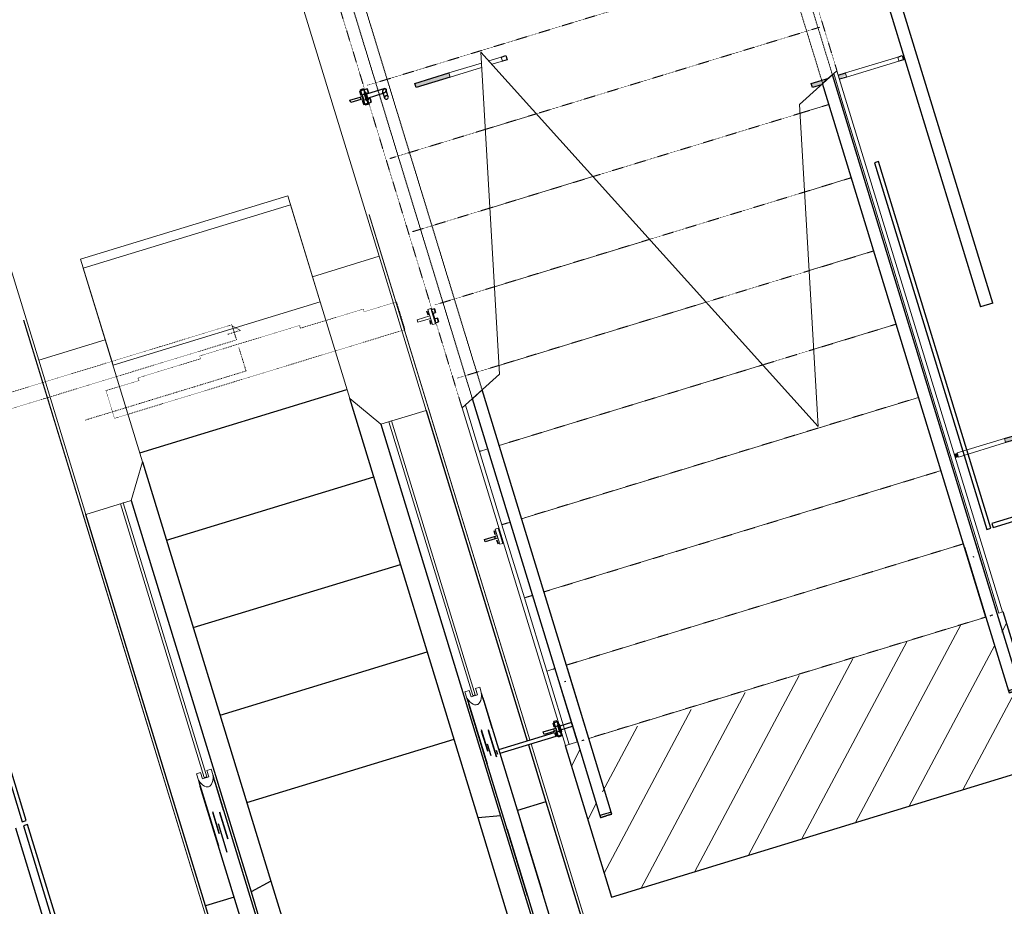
# Model space of a CAD drawing. Header units: millimetres. Extents: x 869791 to 957834, y 561000 to 598978.
# Tile 30 of 38: x 946069 to 949795, y 578786 to 582144. Entities that reach past the tile are written whole.
import ezdxf
from ezdxf.xclip import XClip

# ---------------------------------------------------------------- set-up
doc = ezdxf.new("R2010")
doc.units = ezdxf.units.MM
doc.header["$XCLIPFRAME"] = 2
for name, pattern in [('_T2 Dash', [6.35, 3.175, -3.175]), ('_T2 Overhead', [6.6, 4, -1, 0.6, -1]), ('_T2 Overhead Stair', [1.3, 0.6, -0.7]), ('Dot Signage', [2, 0, -1, 0, -1])]:
    doc.linetypes.add(name, pattern=pattern)
doc.layers.add('$AUDIT_BAD_LAYER1', color=7, linetype='Continuous')
for name, color, linetype, lineweight in [('0-1', 7, 'Continuous', 5), ('A2-1', 7, '_T2 Overhead', 5), ('A2-3', 7, 'Continuous', 9), ('A200', 7, 'Continuous', 5), ('A254', 7, 'Continuous', 5), ('A281', 7, 'Continuous', 5), ('A281-1-1', 7, '_T2 Overhead', 5), ('A281-2', 7, '_T2 Overhead Stair', 5), ('A856-1', 7, '_T2 Overhead', 5), ('A856-3', 7, '_T2 Dash', 5)]:
    doc.layers.add(name, color=color, linetype=linetype, lineweight=lineweight)
for name, color, linetype, lineweight, true_color in [('A2-5', 7, 'Continuous', 5, 0xc0c0c0), ('A2-6', 9, 'Continuous', 5, 0x808080), ('A856-2', 7, 'Dot Signage', 5, 0x232323)]:
    doc.layers.add(name, color=color, linetype=linetype, lineweight=lineweight, true_color=true_color)

# ---------------------------------------------------------------- blocks, each defined once
blk = doc.blocks.new('System Panel - A245 - PA-G01 - Glasspanel 01 klart glass_ to lags 16mm-60608896-19447-aa-tof-20-3000')
at = {"layer": '$AUDIT_BAD_LAYER1'}
for p, q in [((900.7, 0), (-551.6, 0)), ((-551.6, 0), (-551.6, -16)), ((-551.6, -16), (900.7, -16)), ((900.7, -16), (900.7, 0))]:
    blk.add_line(p, q, dxfattribs=at)
blk = doc.blocks.new('System Panel - A245 - PA-G01 - Glasspanel 01 klart glass_ to lags 16mm-64543375-19447-aa-tof-20-3000')
at = {"layer": '$AUDIT_BAD_LAYER1'}
for p, q in [((661, 0), (-892.7, 0)), ((-892.7, 0), (-892.7, -16)), ((661, -16), (661, 0)), ((-892.7, -16), (661, -16))]:
    blk.add_line(p, q, dxfattribs=at)
blk = doc.blocks.new('System Panel - A245 - PA-G01 - Glasspanel 01 klart glass_ to lags 16mm-45087297-19447-aa-tof-20-3000')
at = {"layer": '$AUDIT_BAD_LAYER1'}
for p, q in [((891.3, 0), (-891.3, 0)), ((891.3, -16), (891.3, 0)), ((-891.3, 0), (-891.3, -16)), ((-891.3, -16), (891.3, -16))]:
    blk.add_line(p, q, dxfattribs=at)
blk = doc.blocks.new('A255 - Gulv oppmerksomhetsfelt - A255 - Gulv oppmerksomhetsfelt-50642311-19447-aa-tof-20-3000')
at = {"layer": 'A2-6'}
h = blk.add_hatch(dxfattribs=at)
h.set_pattern_fill('FP_15', color=256, style=0, pattern_type=2)
h.set_pattern_definition([(45, (0, 0), (-106.066, 106.066), [])])
h.paths.add_polyline_path([(-866.7, -300), (866.7, -300), (864.5, 300), (841.3, 288.4), (830.8, 8), (800.8, 19.6), (798.6, 300), (-775.2, 288.4), (-785.7, 8), (-815.8, 19.6), (-818, 300), (-866.7, 300), (-866.7, -295)])
at = {"layer": '$AUDIT_BAD_LAYER1'}
for p, q in [((-866.7, 300), (-866.7, -300)), ((866.7, -300), (866.7, 300)), ((-866.7, -300), (866.7, -300))]:
    blk.add_line(p, q, dxfattribs=at)
at = {"layer": 'A200'}
for p, q in [((-866.7, 300), (-866.7, -300)), ((866.7, -300), (866.7, 300)), ((-866.7, -300), (866.7, -300))]:
    blk.add_line(p, q, dxfattribs=at)
blk = doc.blocks.new('Railing - A281 - Railling Extension - Start-V173-19447-aa-tof-20-3000')
at = {"layer": '$AUDIT_BAD_LAYER1'}
for p, q in [((-22.5, 300), (-22.5, 292)), ((22.5, 292), (22.5, 300)), ((-22.5, 292), (-22.5, 0)), ((-22.5, 292), (-22.5, 0)), ((22.5, 0), (22.5, 292)), ((22.5, 0), (22.5, 292)), ((0, 0), (-5, 0)), ((5, 0), (0, 0))]:
    blk.add_line(p, q, dxfattribs=at)
at = {"layer": '$AUDIT_BAD_LAYER1', "flags": 128}
for points in [[(-22.5, 300), (-21.8, 300), (-19.9, 300), (-16.8, 300), (-12.8, 300), (-8, 300), (-2.7, 300), (2.7, 300), (8, 300), (12.8, 300), (16.8, 300), (19.9, 300), (21.8, 300), (22.5, 300)], [(22.5, 300), (21.8, 300), (19.9, 300), (16.8, 300), (12.8, 300), (8, 300), (2.7, 300), (-2.7, 300), (-8, 300), (-12.8, 300), (-16.8, 300), (-19.9, 300), (-21.8, 300), (-22.5, 300)], [(-19.9, 292), (-21.8, 292), (-22.5, 292)], [(-22.5, 292), (-21.8, 292), (-19.9, 292)], [(-20.3, 292), (-21.9, 292), (-22.5, 292), (-21.9, 292), (-20.3, 292)], [(-20.3, 292), (-21.9, 292), (-22.5, 292), (-21.9, 292), (-20.3, 292), (-17.6, 292), (-14, 292), (-9.8, 292), (-5, 292), (0, 292)], [(0, 292), (5, 292), (9.8, 292), (14, 292), (17.6, 292), (20.3, 292), (21.9, 292), (22.5, 292), (21.9, 292), (20.3, 292)], [(22.5, 292), (21.8, 292), (19.9, 292)], [(19.9, 292), (21.8, 292), (22.5, 292)], [(20.3, 292), (21.9, 292), (22.5, 292), (21.9, 292), (20.3, 292)]]:
    blk.add_lwpolyline(points, dxfattribs=at)
blk = doc.blocks.new('Railing - Railing-43444585-19447-aa-tof-20-3000')
at = {"layer": 'A281-1-1'}
for p, q in [((617466.7, 581902.3), (616643, 584596.6)), ((617503.6, 581935.5), (616686, 584609.7))]:
    blk.add_line(p, q, dxfattribs=at)
at = {"rotation": 197.0000100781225}
blk.add_blockref('Railing - A281 - Railling Extension - Start-V173-19447-aa-tof-20-3000', (618105.9, 579888.6), dxfattribs=at)
blk = doc.blocks.new('B221 - Stålsverd - SV-02 - B221 - Stålsverd_SV-02 Trapp-V175-19447-aa-tof-20-3000')
at = {"layer": 'A2-5'}
h = blk.add_hatch(color=256, dxfattribs=at)
h.paths.add_polyline_path([(-8, 157), (-5.3, 115.8), (8, 111.7), (8, 157)])
h.paths.add_polyline_path([(-8, 49.8), (0.8, 22), (8, 22), (8, 49.8)])
at = {"layer": '$AUDIT_BAD_LAYER1'}
for p, q in [((-8, 157), (8, 157)), ((-8, 121.6), (-8, 157)), ((8, 157), (8, 87.3)), ((-8, 22), (-8, 49.8)), ((8, 49.8), (8, 22)), ((-8, -202.8), (-8, -185.1)), ((8, -185.1), (8, -202.8)), ((8, -202.8), (-8, -202.8))]:
    blk.add_line(p, q, dxfattribs=at)
at = {"layer": 'A2-3'}
for p, q in [((8, 22), (-8, 22)), ((-8, 22), (-8, -185.1)), ((8, -185.1), (8, 22)), ((-8, -185.1), (8, -185.1))]:
    blk.add_line(p, q, dxfattribs=at)
blk = doc.blocks.new('A633 - Rulletrapp KONE - A633 - Rulletrapp KONE - h_6000 2615_3734 __106_ 107_ 131_ 132_ 133_ 142_ 143_ 144_ 145_-V211-19447-aa-tof-20-3000')
at = {"layer": '$AUDIT_BAD_LAYER1'}
for p, q in [((-409.9, -6652.2), (409.9, -6652.2)), ((-409.9, -6687.7), (-409.9, -8348.8)), ((409.9, -8348.8), (409.9, -6687.7)), ((-673.5, -8365.9), (-673.5, -6815.7)), ((-493.5, -6815.7), (-493.5, -8365.9)), ((493.5, -6815.7), (493.5, -8365.9)), ((673.5, -6815.7), (673.5, -8124)), ((-409.9, -6998.6), (409.9, -6998.6)), ((-409.9, -7345), (409.9, -7345)), ((-409.9, -7691.4), (409.9, -7691.4)), ((-560.5, -7902.9), (-560.5, -7927.4)), ((-560.5, -7921), (-560.5, -8162.7)), ((-560.5, -8686.1), (-560.5, -7927.4)), ((-502.3, -7927.4), (-502.3, -7902.9)), ((-502.3, -8039.4), (-502.3, -7921)), ((-502.3, -7927.4), (-502.3, -8686.1)), ((502.3, -7902.9), (502.3, -7927.4)), ((502.3, -7921), (502.3, -8162.7)), ((502.3, -8686.1), (502.3, -7927.4)), ((560.5, -7927.4), (560.5, -7902.9)), ((560.5, -8039.4), (560.5, -7921)), ((560.5, -7927.4), (560.5, -8686.1)), ((-544.1, -8032), (-544.1, -8118.6)), ((-544.1, -8118.6), (-544.1, -8039.4)), ((-518.7, -8040.5), (-518.7, -8147.7)), ((-518.7, -8147.7), (-518.7, -8044.8)), ((-409.9, -8037.8), (409.9, -8037.8)), ((518.7, -8032), (518.7, -8118.6)), ((518.7, -8118.6), (518.7, -8039.4)), ((544.1, -8040.5), (544.1, -8147.7)), ((544.1, -8147.7), (544.1, -8044.8)), ((-536, -8197.1), (-536, -8083.9)), ((526, -8138.1), (526, -8092.1)), ((673.5, -8140), (673.5, -8365.9)), ((-673.5, -9859.2), (-673.5, -8365.9)), ((-560.5, -8365.9), (-673.5, -8365.9)), ((-409.9, -8348.8), (-493.5, -8365.9)), ((-493.5, -8365.9), (-493.5, -9859.2)), ((-409.9, -8348.8), (-409.9, -9859.2)), ((409.9, -9859.2), (409.9, -8348.8)), ((493.5, -8365.9), (409.9, -8348.8)), ((493.5, -8365.9), (493.5, -9859.2)), ((673.5, -8365.9), (560.5, -8365.9)), ((673.5, -8365.9), (673.5, -9859.2)), ((502.3, -8422.5), (502.3, -8686.1)), ((560.5, -8686.1), (560.5, -8422.5)), ((502.3, -8686.1), (502.3, -9859.2)), ((560.5, -9859.2), (560.5, -8686.1))]:
    blk.add_line(p, q, dxfattribs=at)
at = {"layer": 'A2-3'}
for p, q in [((-673.5, -4315.7), (-673.5, -6205.7)), ((673.5, -6205.7), (673.5, -4315.7)), ((-409.9, -5885.8), (-409.9, -6305.8)), ((409.9, -5885.8), (-409.9, -5885.8)), ((409.9, -6305.8), (409.9, -5885.8)), ((-409.9, -6205.7), (-409.9, -5920.9)), ((-409.9, -5920.9), (409.9, -5920.9)), ((409.9, -5920.9), (409.9, -6205.7)), ((-409.9, -6205.7), (-673.5, -6205.7)), ((-673.5, -6205.7), (-673.5, -6815.7)), ((-673.5, -6205.7), (-409.9, -6205.7)), ((-409.9, -6687.7), (-409.9, -6205.7)), ((673.5, -6205.7), (409.9, -6205.7)), ((409.9, -6205.7), (409.9, -6687.7)), ((409.9, -6205.7), (673.5, -6205.7)), ((673.5, -6815.7), (673.5, -6205.7)), ((-409.9, -6305.8), (409.9, -6305.8)), ((-493.5, -6815.7), (-409.9, -6687.7)), ((409.9, -6687.7), (493.5, -6815.7)), ((-673.5, -6815.7), (-493.5, -6815.7)), ((-536, -6815.7), (-536, -7899.7)), ((-526, -6815.7), (-536, -6815.7)), ((-526, -7899.7), (-526, -6815.7)), ((493.5, -6815.7), (673.5, -6815.7)), ((526, -6815.7), (526, -7899.7)), ((536, -6815.7), (526, -6815.7)), ((536, -7899.7), (536, -6815.7)), ((-544.1, -7877.5), (-560.5, -7877.5)), ((-560.5, -7877.5), (-560.5, -7902.9)), ((-544.1, -7902.9), (-544.1, -7877.5)), ((-502.3, -7877.5), (-518.7, -7877.5)), ((-518.7, -7877.5), (-518.7, -7902.9)), ((-502.3, -7902.9), (-502.3, -7877.5)), ((518.7, -7877.5), (502.3, -7877.5)), ((502.3, -7877.5), (502.3, -7902.9)), ((518.7, -7902.9), (518.7, -7877.5)), ((560.5, -7877.5), (544.1, -7877.5)), ((544.1, -7877.5), (544.1, -7902.9)), ((560.5, -7902.9), (560.5, -7877.5)), ((-518.7, -7902.9), (-544.1, -7902.9)), ((-536, -7899.7), (-526, -7899.7)), ((544.1, -7902.9), (518.7, -7902.9)), ((526, -7899.7), (536, -7899.7))]:
    blk.add_line(p, q, dxfattribs=at)
at = {"layer": 'A2-3', "flags": 128}
for points in [[(-560.5, -7902.9), (-557.6, -7912), (-553.9, -7920), (-549.7, -7926.7), (-545, -7931.9), (-539.9, -7935.5)], [(-522.9, -7935.5), (-517.8, -7931.9), (-513.1, -7926.7), (-508.9, -7920), (-505.2, -7912), (-502.3, -7902.9)], [(502.3, -7902.9), (505.2, -7912), (508.9, -7920), (513.1, -7926.7), (517.8, -7931.9), (522.9, -7935.5)], [(539.9, -7935.5), (545, -7931.9), (549.7, -7926.7), (553.9, -7920), (557.6, -7912), (560.5, -7902.9)]]:
    blk.add_lwpolyline(points, dxfattribs=at)
at = {"layer": 'A2-3'}
for points in [[(-539.9, -7935.5), (-538.1, -7936.5), (-534.4, -7937.8), (-528.3, -7937.8), (-524.7, -7936.5), (-522.9, -7935.5)], [(522.9, -7935.5), (524.7, -7936.5), (528.4, -7937.8), (534.5, -7937.8), (538.1, -7936.5), (539.9, -7935.5)]]:
    blk.add_open_spline(points, degree=3, dxfattribs=at)
blk = doc.blocks.new('Top Rail Type - Top Rail_Internal_-50707114-19447-aa-tof-20-3000')
at = {"layer": '$AUDIT_BAD_LAYER1'}
for p, q in [((618127.4, 579895.1), (618046.4, 580160.2)), ((618003.4, 580147), (618084.4, 579882)), ((618035.8, 580110), (618040.3, 580111.4))]:
    blk.add_line(p, q, dxfattribs=at)
blk = doc.blocks.new('Top Rail Type - Top Rail_Internal_-V252-19447-aa-tof-20-3000')
at = {"layer": '$AUDIT_BAD_LAYER1'}
for p, q in [((617503.6, 581935.5), (617466.7, 581902.3)), ((618084.4, 579882), (617466.7, 581902.3)), ((618127.4, 579895.1), (617503.6, 581935.5))]:
    blk.add_line(p, q, dxfattribs=at)
at = {"layer": 'A281-1-1'}
for p, q in [((617466.7, 581902.3), (616643, 584596.6)), ((617503.6, 581935.5), (616686, 584609.7))]:
    blk.add_line(p, q, dxfattribs=at)
blk = doc.blocks.new('A275 - Dynamisk Skilt Dekkeforkant-H 46__ - A275 - DS-DF-V63-19447-aa-tof-20-3000')
at = {"layer": '$AUDIT_BAD_LAYER1'}
for p, q in [((-30, -1040), (-30, 0)), ((-30, 0), (30, 0)), ((30, 0), (30, -1040)), ((30, -1040), (-30, -1040))]:
    blk.add_line(p, q, dxfattribs=at)
at = {"layer": 'A856-2'}
for p, q in [((69.4, 1806.4), (179.2, 1806.4)), ((69.4, 1677.4), (69.4, 1806.4)), ((179.2, 1806.4), (179.2, 656.4)), ((58.5, 1677.4), (69.4, 1677.4)), ((58.5, 1428.9), (58.5, 1677.4)), ((47.3, 1428.9), (58.5, 1428.9)), ((47.3, 1033.9), (47.3, 1428.9)), ((30, 1185), (-30, 1185)), ((-30, 1185), (-30, 0)), ((30, 1185), (30, 0)), ((58.5, 1033.9), (47.3, 1033.9)), ((58.5, 786.4), (58.5, 1033.9)), ((69.4, 786.4), (58.5, 786.4)), ((69.4, 656.4), (69.4, 786.4)), ((179.2, 656.4), (69.4, 656.4))]:
    blk.add_line(p, q, dxfattribs=at)
at = {"layer": 'A856-3'}
for p, q in [((0, 1210), (-25, 1185)), ((0, 1160), (0, 1210)), ((-25, 1185), (25, 1185)), ((153.1, 1185), (59.2, 1185)), ((153.1, 1185), (153.1, 548.9))]:
    blk.add_line(p, q, dxfattribs=at)
blk = doc.blocks.new('System Panel - A245 - PA-G01 - Glasspanel 01 klart glass_ to lags 16mm-54366763-19447-aa-tof-20-3000')
at = {"layer": '$AUDIT_BAD_LAYER1'}
for p, q in [((375.1, 16), (-375.1, 16)), ((-375.1, 16), (-375.1, 0)), ((-375.1, 0), (375.1, 0)), ((375.1, 0), (375.1, 16))]:
    blk.add_line(p, q, dxfattribs=at)
blk = doc.blocks.new('B221 - Stålsverd - SV-02 - B221 - Stålsverd_SV-02 Trapp-V352-19447-aa-tof-20-3000')
at = {"layer": 'A2-5'}
blk.add_hatch(color=256, dxfattribs=at).paths.add_polyline_path([(-8, 157), (-8, 22), (8, 22), (8, 157)])
at = {"layer": '$AUDIT_BAD_LAYER1'}
for p, q in [((-8, 157), (8, 157)), ((-8, 22), (-8, 157)), ((8, 157), (8, 22)), ((-8, -202.8), (-8, -185.1)), ((8, -185.1), (8, -202.8)), ((8, -202.8), (-8, -202.8))]:
    blk.add_line(p, q, dxfattribs=at)
at = {"layer": 'A2-3'}
for p, q in [((8, 22), (-8, 22)), ((-8, 22), (-8, -102.5)), ((8, -106.4), (8, 22)), ((-8, -142.6), (-8, -185.1)), ((8, -185.1), (8, -135.2)), ((-8, -185.1), (8, -185.1))]:
    blk.add_line(p, q, dxfattribs=at)
blk = doc.blocks.new('B221 - Stålsverd - SV-02 - B221 - Stålsverd_SV-02 Trapp-V353-19447-aa-tof-20-3000')
at = {"layer": 'A2-5'}
for points in [[(-8, 49.8), (-8, 37.7), (8, 37.7), (8, 49.8)], [(-8, -148.8), (-8, -200.9), (8, -200.9), (8, -148.8)]]:
    blk.add_hatch(color=256, dxfattribs=at).paths.add_polyline_path(points)
at = {"layer": '$AUDIT_BAD_LAYER1'}
for p, q in [((-8, -202.8), (-8, -148.8)), ((8, -148.8), (8, -202.8))]:
    blk.add_line(p, q, dxfattribs=at)
at = {"layer": 'A2-3'}
for p, q in [((8, 37.7), (-8, 37.7)), ((-8, 37.7), (-8, -148.8)), ((8, -148.8), (8, 37.7)), ((-8, -148.8), (8, -148.8))]:
    blk.add_line(p, q, dxfattribs=at)
blk = doc.blocks.new('A247 - Fendring - A247 Fendring - FE-S06 - Avviser_ personsikring_ 2 rør Ø_45 mm h1_900 h2_150-70399199-19447-aa-tof-20-3000')
at = {"layer": '$AUDIT_BAD_LAYER1'}
for p, q in [((4621, 24.2), (0, 24.2)), ((0, 0), (0, 24.2)), ((4621, 24.2), (4621, -24.2)), ((0, -24.2), (4621, -24.2))]:
    blk.add_line(p, q, dxfattribs=at)
blk = doc.blocks.new('A281 Gate Rekkverk 3_T-stål_Uten ledd - A281 Gate Rekkverk 3_T-stål_Uten ledd-62445079-19447-aa-tof-20-3000')
at = {"layer": '$AUDIT_BAD_LAYER1'}
for p, q in [((-1128, -432.4), (-1128, -392.4)), ((-1128, -392.4), (-1118, -392.4)), ((-1118, -392.4), (-1118, -432.4)), ((-1152.5, -442.4), (-1152.5, -454.4)), ((-1152.5, -442.4), (-1092.5, -442.4)), ((-1152.5, -442.4), (-1152.5, -454.4)), ((-1149, -437.4), (-1149, -467.4)), ((-1149, -437.4), (-1149, -467.4)), ((-1134, -437.4), (-1149, -437.4)), ((-1149, -437.4), (-1134, -437.4)), ((-1134, -437.4), (-1149, -437.4)), ((-1149, -437.4), (-1134, -437.4)), ((-1134, -467.4), (-1134, -437.4)), ((-1134, -467.4), (-1134, -437.4)), ((-1128, -442.4), (-1128, -432.4)), ((-1118, -432.4), (-1128, -432.4)), ((-1118, -442.4), (-1128, -442.4)), ((-1118, -432.4), (-1118, -442.4)), ((-1112, -437.4), (-1112, -467.4)), ((-1112, -437.4), (-1112, -467.4)), ((-1112, -437.4), (-1097, -437.4)), ((-1097, -437.4), (-1112, -437.4)), ((-1112, -437.4), (-1097, -437.4)), ((-1097, -437.4), (-1112, -437.4)), ((-1097, -467.4), (-1097, -437.4)), ((-1097, -467.4), (-1097, -437.4)), ((-1092.5, -454.4), (-1092.5, -442.4)), ((-1092.5, -454.4), (-1092.5, -442.4)), ((-1092.5, -454.4), (-1152.5, -454.4)), ((-1134, -467.4), (-1149, -467.4)), ((-1149, -467.4), (-1134, -467.4)), ((-1134, -467.4), (-1149, -467.4)), ((-1149, -467.4), (-1134, -467.4)), ((-1137.5, -452.4), (-1137.5, -458.4)), ((-1137.5, -452.4), (-1107.5, -452.4)), ((-1107.5, -452.4), (-1137.5, -452.4)), ((-1137.5, -452.4), (-1137.5, -458.4)), ((-1137.5, -452.4), (-1107.5, -452.4)), ((-1107.5, -452.4), (-1137.5, -452.4)), ((-1137.5, -458.4), (-1107.5, -458.4)), ((-1107.5, -458.4), (-1137.5, -458.4)), ((-1137.5, -458.4), (-1107.5, -458.4)), ((-1107.5, -458.4), (-1137.5, -458.4)), ((-1130, -458.4), (-1130, -523.7)), ((-1130, -458.4), (-1115, -458.4)), ((-1115, -458.4), (-1130, -458.4)), ((-1130, -458.4), (-1130, -523.7)), ((-1130, -458.4), (-1115, -458.4)), ((-1115, -458.4), (-1130, -458.4)), ((-1115, -531.2), (-1115, -458.4)), ((-1115, -531.2), (-1115, -458.4)), ((-1112, -467.4), (-1097, -467.4)), ((-1097, -467.4), (-1112, -467.4)), ((-1112, -467.4), (-1097, -467.4)), ((-1097, -467.4), (-1112, -467.4)), ((-1107.5, -458.4), (-1107.5, -452.4)), ((-1107.5, -458.4), (-1107.5, -452.4)), ((-1126.3, -519.9), (-1148.7, -519.9)), ((-1126.3, -519.9), (-1148.7, -519.9)), ((-1148.7, -534.9), (-1118.8, -534.9)), ((-1148.7, -534.9), (-1118.8, -534.9))]:
    blk.add_line(p, q, dxfattribs=at)
for start_param, end_param in [(4.18879, 7.330383), (4.18879, 7.330383), (1.047198, 4.18879), (1.047198, 4.18879)]:
    blk.add_ellipse((-1148.7, -527.4), major_axis=(0, 7.5), ratio=0.866025, start_param=start_param, end_param=end_param, dxfattribs=at)
for points in [[(-1130, -523.7), (-1130, -523.1), (-1129.9, -522.3), (-1129.5, -521.5), (-1129, -520.9), (-1128.5, -520.5), (-1127.6, -520.1), (-1126.3, -519.9), (-1124.8, -520.1), (-1123.5, -520.5), (-1122.5, -520.9), (-1121.7, -521.4), (-1121.1, -521.8), (-1120.4, -522.2), (-1119.6, -522.9), (-1118.9, -523.5), (-1118.4, -524.1), (-1118, -524.6), (-1117.6, -525), (-1117.2, -525.5), (-1116.9, -526), (-1116.6, -526.5), (-1116.3, -527), (-1116, -527.4), (-1115.8, -527.9), (-1115.5, -528.6), (-1115.2, -529.7), (-1115, -530.6), (-1115, -531.2)], [(-1130, -523.7), (-1130, -523.1), (-1129.9, -522.3), (-1129.5, -521.5), (-1129, -520.9), (-1128.5, -520.5), (-1127.6, -520.1), (-1126.3, -519.9), (-1124.8, -520.1), (-1123.5, -520.5), (-1122.5, -520.9), (-1121.7, -521.4), (-1121.1, -521.8), (-1120.4, -522.2), (-1119.6, -522.9), (-1118.9, -523.5), (-1118.4, -524.1), (-1118, -524.6), (-1117.6, -525), (-1117.2, -525.5), (-1116.9, -526), (-1116.6, -526.5), (-1116.3, -527), (-1116, -527.4), (-1115.8, -527.9), (-1115.5, -528.6), (-1115.2, -529.7), (-1115, -530.6), (-1115, -531.2)], [(-1115, -531.2), (-1115, -531.8), (-1115.2, -532.5), (-1115.6, -533.4), (-1116, -534), (-1116.6, -534.4), (-1117.4, -534.8), (-1118.7, -535), (-1120.3, -534.8), (-1121.5, -534.4), (-1122.5, -534), (-1123.3, -533.5), (-1124, -533.1), (-1124.6, -532.6), (-1125.4, -532), (-1126.1, -531.3), (-1126.7, -530.8), (-1127.1, -530.3), (-1127.5, -529.9), (-1127.8, -529.4), (-1128.2, -528.9), (-1128.5, -528.4), (-1128.8, -527.9), (-1129, -527.4), (-1129.3, -527), (-1129.5, -526.3), (-1129.9, -525.2), (-1130, -524.3), (-1130, -523.7)], [(-1115, -531.2), (-1115, -531.8), (-1115.2, -532.5), (-1115.6, -533.4), (-1116, -534), (-1116.6, -534.4), (-1117.4, -534.8), (-1118.7, -535), (-1120.3, -534.8), (-1121.5, -534.4), (-1122.5, -534), (-1123.3, -533.5), (-1124, -533.1), (-1124.6, -532.6), (-1125.4, -532), (-1126.1, -531.3), (-1126.7, -530.8), (-1127.1, -530.3), (-1127.5, -529.9), (-1127.8, -529.4), (-1128.2, -528.9), (-1128.5, -528.4), (-1128.8, -527.9), (-1129, -527.4), (-1129.3, -527), (-1129.5, -526.3), (-1129.9, -525.2), (-1130, -524.3), (-1130, -523.7)]]:
    blk.add_open_spline(points, degree=3, knots=[0, 0, 0, 0, 0.083333, 0.125, 0.166667, 0.208333, 0.25, 0.333333, 0.416667, 0.458333, 0.5, 0.541667, 0.5625, 0.583333, 0.625, 0.666667, 0.6875, 0.708333, 0.729167, 0.75, 0.770833, 0.791667, 0.8125, 0.833333, 0.854167, 0.875, 0.916667, 1, 1, 1, 1], dxfattribs=at)
blk = doc.blocks.new('A281 Gate Rekkverk 3_T-stål_Uten ledd - A281 Gate Rekkverk 3_T-stål_Uten ledd-V387-19447-aa-tof-20-3000')
at = {"layer": '$AUDIT_BAD_LAYER1'}
for p, q in [((-1134, -437.4), (-1149, -437.4)), ((-1149, -437.4), (-1134, -437.4)), ((-1134, -437.4), (-1149, -437.4)), ((-1149, -437.4), (-1134, -437.4)), ((-1112, -437.4), (-1097, -437.4)), ((-1097, -437.4), (-1112, -437.4)), ((-1112, -437.4), (-1097, -437.4)), ((-1097, -437.4), (-1112, -437.4)), ((-1149, -454.4), (-1149, -467.4)), ((-1149, -454.4), (-1149, -467.4)), ((-1134, -467.4), (-1149, -467.4)), ((-1149, -467.4), (-1134, -467.4)), ((-1134, -467.4), (-1149, -467.4)), ((-1149, -467.4), (-1134, -467.4)), ((-1134, -467.4), (-1134, -454.4)), ((-1134, -467.4), (-1134, -454.4)), ((-1112, -454.4), (-1112, -467.4)), ((-1112, -454.4), (-1112, -467.4)), ((-1112, -467.4), (-1097, -467.4)), ((-1097, -467.4), (-1112, -467.4)), ((-1112, -467.4), (-1097, -467.4)), ((-1097, -467.4), (-1112, -467.4)), ((-1097, -467.4), (-1097, -454.4)), ((-1097, -467.4), (-1097, -454.4))]:
    blk.add_line(p, q, dxfattribs=at)
at = {"layer": 'A2-3'}
for p, q in [((-1118, -392.4), (-1128, -392.4)), ((-1128, -392.4), (-1128, -442.4)), ((-1118, -442.4), (-1118, -392.4)), ((-1092.5, -442.4), (-1152.5, -442.4)), ((-1152.5, -442.4), (-1152.5, -454.4)), ((-1128, -442.4), (-1118, -442.4)), ((-1092.5, -454.4), (-1092.5, -442.4)), ((-1152.5, -454.4), (-1092.5, -454.4))]:
    blk.add_line(p, q, dxfattribs=at)
blk = doc.blocks.new('A281 Gate Rekkverk 3_T-stål_Uten ledd - A281 Gate Rekkverk 3_T-stål_Uten ledd-V388-19447-aa-tof-20-3000')
at = {"layer": '$AUDIT_BAD_LAYER1'}
for p, q in [((-1128, -432.4), (-1128, -392.4)), ((-1128, -392.4), (-1118, -392.4)), ((-1118, -392.4), (-1118, -432.4)), ((-1134, -437.4), (-1149, -437.4)), ((-1149, -437.4), (-1134, -437.4)), ((-1134, -437.4), (-1149, -437.4)), ((-1149, -437.4), (-1134, -437.4)), ((-1128, -442.4), (-1128, -432.4)), ((-1118, -432.4), (-1128, -432.4)), ((-1118, -432.4), (-1118, -442.4)), ((-1112, -437.4), (-1097, -437.4)), ((-1097, -437.4), (-1112, -437.4)), ((-1112, -437.4), (-1097, -437.4)), ((-1097, -437.4), (-1112, -437.4))]:
    blk.add_line(p, q, dxfattribs=at)
at = {"layer": 'A2-3'}
for p, q in [((-1092.5, -442.4), (-1152.5, -442.4)), ((-1152.5, -442.4), (-1152.5, -454.4)), ((-1092.5, -454.4), (-1092.5, -442.4)), ((-1152.5, -454.4), (-1092.5, -454.4))]:
    blk.add_line(p, q, dxfattribs=at)
blk = doc.blocks.new('A281 Gate Rekkverk 3_T-stål_Uten ledd - A281 Gate Rekkverk 3_T-stål_Uten ledd-V389-19447-aa-tof-20-3000')
at = {"layer": '$AUDIT_BAD_LAYER1'}
for p, q in [((-1128, -432.4), (-1128, -392.4)), ((-1128, -392.4), (-1118, -392.4)), ((-1118, -392.4), (-1118, -432.4)), ((-1152.5, -442.4), (-1152.5, -454.4)), ((-1152.5, -442.4), (-1092.5, -442.4)), ((-1152.5, -442.4), (-1152.5, -454.4)), ((-1149, -437.4), (-1149, -457.4)), ((-1149, -437.4), (-1149, -457.4)), ((-1134, -437.4), (-1149, -437.4)), ((-1149, -437.4), (-1134, -437.4)), ((-1134, -437.4), (-1149, -437.4)), ((-1149, -437.4), (-1134, -437.4)), ((-1134, -457.4), (-1134, -437.4)), ((-1134, -457.4), (-1134, -437.4)), ((-1128, -442.4), (-1128, -432.4)), ((-1118, -432.4), (-1128, -432.4)), ((-1118, -442.4), (-1128, -442.4)), ((-1118, -432.4), (-1118, -442.4)), ((-1112, -437.4), (-1112, -457.4)), ((-1112, -437.4), (-1112, -457.4)), ((-1112, -437.4), (-1097, -437.4)), ((-1097, -437.4), (-1112, -437.4)), ((-1112, -437.4), (-1097, -437.4)), ((-1097, -437.4), (-1112, -437.4)), ((-1097, -457.4), (-1097, -437.4)), ((-1097, -457.4), (-1097, -437.4)), ((-1092.5, -454.4), (-1092.5, -442.4)), ((-1092.5, -454.4), (-1092.5, -442.4)), ((-1092.5, -454.4), (-1152.5, -454.4)), ((-1137.5, -452.4), (-1137.5, -458.4)), ((-1137.5, -452.4), (-1107.5, -452.4)), ((-1107.5, -452.4), (-1137.5, -452.4)), ((-1137.5, -452.4), (-1137.5, -458.4)), ((-1137.5, -452.4), (-1107.5, -452.4)), ((-1107.5, -452.4), (-1137.5, -452.4)), ((-1137.5, -458.4), (-1107.5, -458.4)), ((-1107.5, -458.4), (-1137.5, -458.4)), ((-1137.5, -458.4), (-1107.5, -458.4)), ((-1107.5, -458.4), (-1137.5, -458.4)), ((-1130, -458.4), (-1130, -504.9)), ((-1130, -458.4), (-1115, -458.4)), ((-1115, -458.4), (-1130, -458.4)), ((-1130, -458.4), (-1130, -504.9)), ((-1130, -458.4), (-1115, -458.4)), ((-1115, -458.4), (-1130, -458.4)), ((-1115, -504.9), (-1115, -458.4)), ((-1115, -504.9), (-1115, -458.4)), ((-1107.5, -458.4), (-1107.5, -452.4)), ((-1107.5, -458.4), (-1107.5, -452.4))]:
    blk.add_line(p, q, dxfattribs=at)
blk = doc.blocks.new('System Panel - A245 - PA-G01 - Glasspanel 01 klart glass_ to lags 16mm-V390-19447-aa-tof-20-3000')
at = {"layer": '$AUDIT_BAD_LAYER1'}
for p, q in [((-115, 16), (-115, 0)), ((-105.5, 16), (115, 16)), ((115, 0), (-105.5, 0)), ((115, 16), (115, 0))]:
    blk.add_line(p, q, dxfattribs=at)
blk = doc.blocks.new('Railing - Railing-63373464-19447-aa-tof-20-3000')
at = {"layer": 'A281-1-1'}
for p, q in [((616178.1, 580742), (615140.1, 584137.1)), ((616141.2, 580708.8), (615097.1, 584123.9))]:
    blk.add_line(p, q, dxfattribs=at)
at = {"rotation": 197.0000100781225}
blk.add_blockref('Railing - A281 - Railling Extension - Start-V173-19447-aa-tof-20-3000', (616560, 579415.9), dxfattribs=at)
blk = doc.blocks.new('Top Rail Type - Top Rail_Internal_-63373471-19447-aa-tof-20-3000')
at = {"layer": '$AUDIT_BAD_LAYER1'}
for p, q in [((616457.4, 579674.4), (616538.5, 579409.4)), ((616581.5, 579422.5), (616500.5, 579687.6)), ((616489.8, 579637.3), (616494.3, 579638.7))]:
    blk.add_line(p, q, dxfattribs=at)
blk = doc.blocks.new('Top Rail Type - Top Rail_Internal_-V391-19447-aa-tof-20-3000')
at = {"layer": '$AUDIT_BAD_LAYER1'}
for p, q in [((616178.1, 580742), (616141.2, 580708.8)), ((616538.5, 579409.4), (616141.2, 580708.8)), ((616581.5, 579422.5), (616178.1, 580742))]:
    blk.add_line(p, q, dxfattribs=at)
at = {"layer": 'A281-1-1'}
for p, q in [((616178.1, 580742), (615140.1, 584137.1)), ((616141.2, 580708.8), (615097.1, 584123.9))]:
    blk.add_line(p, q, dxfattribs=at)
blk = doc.blocks.new('gmtio-a-200-1-0001_rvt-1-19447-aa-tof-20-3000')
at = {"layer": '$AUDIT_BAD_LAYER1'}
blk.add_line((614559.2, 578606.4), (614413.7, 579082.4), dxfattribs=at)
at = {"layer": 'A254'}
for p, q in [((615750.1, 581406.5), (616358.5, 579416.6)), ((615750.4, 581405.5), (616358.5, 579416.6)), ((616081.6, 575646.8), (614442.8, 581006.8)), ((616081.9, 575645.7), (614443.2, 581005.8)), ((616363.2, 579401.3), (617388.9, 576046.4)), ((616363.2, 579401.3), (617389.2, 576045.4))]:
    blk.add_line(p, q, dxfattribs=at)
at = {"layer": 'A281'}
for p, q in [((616172.9, 582021.6), (616244.1, 580801.4)), ((617450.2, 580603.1), (616172.9, 582021.6)), ((617520.8, 581951), (617378.9, 581823.2)), ((617539.6, 581838.2), (617508.5, 581939.9)), ((618147.5, 579901.3), (617520.8, 581951)), ((617624.4, 581560.9), (617539.6, 581838.2)), ((616190, 581728.8), (616383.3, 581787.9)), ((617378.9, 581823.2), (617450.2, 580603.1)), ((617380.9, 581789.7), (617490.9, 581823.3)), ((616207.4, 581430.9), (616597.4, 581550.1)), ((617398.3, 581491.7), (617575.7, 581546)), ((617709.2, 581283.5), (617624.4, 581560.9)), ((616224.8, 581132.9), (616811.5, 581312.3)), ((617415.7, 581193.8), (617660.4, 581268.6)), ((617794, 581006.2), (617709.2, 581283.5)), ((616242.1, 580835), (617025.6, 581074.5)), ((617878.8, 580728.9), (617794, 581006.2)), ((617433.1, 580895.9), (617745.2, 580991.3)), ((616242.4, 580531.8), (617239.7, 580836.8)), ((616244.1, 580801.4), (616102.3, 580673.7)), ((616327.1, 580254.5), (617830, 580714)), ((617963.5, 580451.5), (617878.8, 580728.9)), ((616493.1, 579395.5), (616102.3, 580673.7)), ((616168.2, 580509.2), (616114.6, 580684.8)), ((616168.2, 580509.2), (616199.3, 580518.7)), ((616253, 580231.8), (616168.2, 580509.2)), ((618048.3, 580174.2), (617963.5, 580451.5)), ((616411.9, 579977.2), (617914.8, 580436.6)), ((616253, 580231.8), (616284.1, 580241.3)), ((616337.8, 579954.5), (616253, 580231.8)), ((616496.7, 579699.8), (617999.6, 580159.3)), ((618133.1, 579896.9), (618048.3, 580174.2)), ((616337.8, 579954.5), (616368.9, 579964)), ((616422.6, 579677.2), (616337.8, 579954.5)), ((618133.1, 579896.9), (618147.5, 579901.3)), ((616581.5, 579422.5), (618084.4, 579882)), ((616422.6, 579677.2), (616453.7, 579686.7)), ((616507.4, 579399.9), (616422.6, 579677.2)), ((616507.4, 579399.9), (616538.5, 579409.4)), ((616493.1, 579395.5), (616507.4, 579399.9))]:
    blk.add_line(p, q, dxfattribs=at)
at = {"layer": 'A281-2'}
for p, q in [((617520.8, 581951), (616706.1, 584615.9)), ((616102.3, 580673.7), (615051.7, 584110)), ((615744.3, 581895.8), (617370, 582392.8)), ((615744.3, 581895.8), (617370, 582392.8)), ((616383.3, 581787.9), (617454.8, 582115.5)), ((616383.3, 581787.9), (617454.8, 582115.5)), ((616190, 581728.8), (616383.3, 581787.9)), ((616597.4, 581550.1), (617380.9, 581789.7)), ((616597.4, 581550.1), (617380.9, 581789.7)), ((617380.9, 581789.7), (617490.9, 581823.3)), ((615829.1, 581618.5), (616190, 581728.8)), ((615829.1, 581618.5), (616190, 581728.8)), ((616207.4, 581430.9), (616597.4, 581550.1)), ((617398.3, 581491.7), (617575.7, 581546)), ((616811.5, 581312.3), (617398.3, 581491.7)), ((616811.5, 581312.3), (617398.3, 581491.7)), ((615913.9, 581341.1), (616207.4, 581430.9)), ((615913.9, 581341.1), (616207.4, 581430.9)), ((616224.8, 581132.9), (616811.5, 581312.3)), ((617415.7, 581193.8), (617660.4, 581268.6)), ((617025.6, 581074.5), (617415.7, 581193.8)), ((617025.6, 581074.5), (617415.7, 581193.8)), ((615998.7, 581063.8), (616224.8, 581132.9)), ((615998.7, 581063.8), (616224.8, 581132.9)), ((616242.1, 580835), (617025.6, 581074.5)), ((617433.1, 580895.9), (617745.2, 580991.3)), ((617239.7, 580836.8), (617433.1, 580895.9)), ((617239.7, 580836.8), (617433.1, 580895.9)), ((616083.5, 580786.5), (616242.1, 580835)), ((616083.5, 580786.5), (616242.1, 580835)), ((616242.4, 580531.8), (617239.7, 580836.8)), ((616327.1, 580254.5), (617830, 580714)), ((616168.2, 580509.2), (616199.3, 580518.7)), ((616411.9, 579977.2), (617914.8, 580436.6)), ((616253, 580231.8), (616284.1, 580241.3)), ((616496.7, 579699.8), (617999.6, 580159.3)), ((616337.8, 579954.5), (616368.9, 579964)), ((616581.5, 579422.5), (618084.4, 579882)), ((616422.6, 579677.2), (616453.7, 579686.7)), ((616507.4, 579399.9), (616538.5, 579409.4))]:
    blk.add_line(p, q, dxfattribs=at)
at = {"layer": '$AUDIT_BAD_LAYER1'}
for name, p, rotation in [('System Panel - A245 - PA-G01 - Glasspanel 01 klart glass_ to lags 16mm-60608896-19447-aa-tof-20-3000', (617839.3, 581079.9), 286.9999999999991), ('System Panel - A245 - PA-G01 - Glasspanel 01 klart glass_ to lags 16mm-64543375-19447-aa-tof-20-3000', (614176.8, 579960.1), 106.999999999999), ('System Panel - A245 - PA-G01 - Glasspanel 01 klart glass_ to lags 16mm-54366763-19447-aa-tof-20-3000', (618466.1, 580346.4), 196.9999999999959), ('System Panel - A245 - PA-G01 - Glasspanel 01 klart glass_ to lags 16mm-V390-19447-aa-tof-20-3000', (616346.4, 579396.2), 16.99999999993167), ('System Panel - A245 - PA-G01 - Glasspanel 01 klart glass_ to lags 16mm-45087297-19447-aa-tof-20-3000', (614703, 578238.8), 106.999999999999)]:
    blk.add_blockref(name, p, dxfattribs=dict(at, rotation=rotation))
at = {"layer": 'A2-1'}
for name, p, rotation in [('A633 - Rulletrapp KONE - A633 - Rulletrapp KONE - h_6000 2615_3734 __106_ 107_ 131_ 132_ 133_ 142_ 143_ 144_ 145_-V211-19447-aa-tof-20-3000', (613329.6, 586985.7), 17.00000000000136), ('B221 - Stålsverd - SV-02 - B221 - Stålsverd_SV-02 Trapp-V352-19447-aa-tof-20-3000', (616075.9, 581941.2), 107.0000376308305), ('B221 - Stålsverd - SV-02 - B221 - Stålsverd_SV-02 Trapp-V175-19447-aa-tof-20-3000', (617575.9, 581941.2), 107.0000376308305), ('A281 Gate Rekkverk 3_T-stål_Uten ledd - A281 Gate Rekkverk 3_T-stål_Uten ledd-62445079-19447-aa-tof-20-3000', (614975.6, 582794.2), 106.9999999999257), ('A281 Gate Rekkverk 3_T-stål_Uten ledd - A281 Gate Rekkverk 3_T-stål_Uten ledd-V387-19447-aa-tof-20-3000', (615230, 581962.2), 106.9999999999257), ('B221 - Stålsverd - SV-02 - B221 - Stålsverd_SV-02 Trapp-V353-19447-aa-tof-20-3000', (618014.5, 580506.7), 107.0000376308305), ('A281 Gate Rekkverk 3_T-stål_Uten ledd - A281 Gate Rekkverk 3_T-stål_Uten ledd-V388-19447-aa-tof-20-3000', (615484.4, 581130.2), 106.9999999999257), ('A255 - Gulv oppmerksomhetsfelt - A255 - Gulv oppmerksomhetsfelt-50642311-19447-aa-tof-20-3000', (617408.4, 579361.6), 17.00001007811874), ('A281 Gate Rekkverk 3_T-stål_Uten ledd - A281 Gate Rekkverk 3_T-stål_Uten ledd-V389-19447-aa-tof-20-3000', (615707.2, 580401.2), 106.9999999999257)]:
    blk.add_blockref(name, p, dxfattribs=dict(at, rotation=rotation))
at = {"layer": 'A281-1-1'}
for name in ['Railing - Railing-43444585-19447-aa-tof-20-3000', 'Top Rail Type - Top Rail_Internal_-V252-19447-aa-tof-20-3000', 'Railing - Railing-63373464-19447-aa-tof-20-3000', 'Top Rail Type - Top Rail_Internal_-V391-19447-aa-tof-20-3000', 'Top Rail Type - Top Rail_Internal_-50707114-19447-aa-tof-20-3000', 'Top Rail Type - Top Rail_Internal_-63373471-19447-aa-tof-20-3000']:
    blk.add_blockref(name, (0, 0), dxfattribs=at)
at = {"layer": 'A281-1-1', "rotation": 286.9999973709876}
blk.add_blockref('A247 - Fendring - A247 Fendring - FE-S06 - Avviser_ personsikring_ 2 rør Ø_45 mm h1_900 h2_150-70399199-19447-aa-tof-20-3000', (616736.1, 585482.5), dxfattribs=at)
at = {"layer": 'A856-1', "rotation": 287.000000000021}
blk.add_blockref('A275 - Dynamisk Skilt Dekkeforkant-H 46__ - A275 - DS-DF-V63-19447-aa-tof-20-3000', (614106.6, 580613.8), dxfattribs=at)

msp = doc.modelspace()

# ---------------------------------------------------------------- block references
at = {"layer": '0-1'}
ref = msp.add_blockref('gmtio-a-200-1-0001_rvt-1-19447-aa-tof-20-3000', (331641.3, 0), dxfattribs=at)
XClip(ref).set_block_clipping_path([(538149.9999999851, 560999.9999999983), (626192.6181362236, 596498.7507570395)])

doc.saveas('drawing.dxf')
